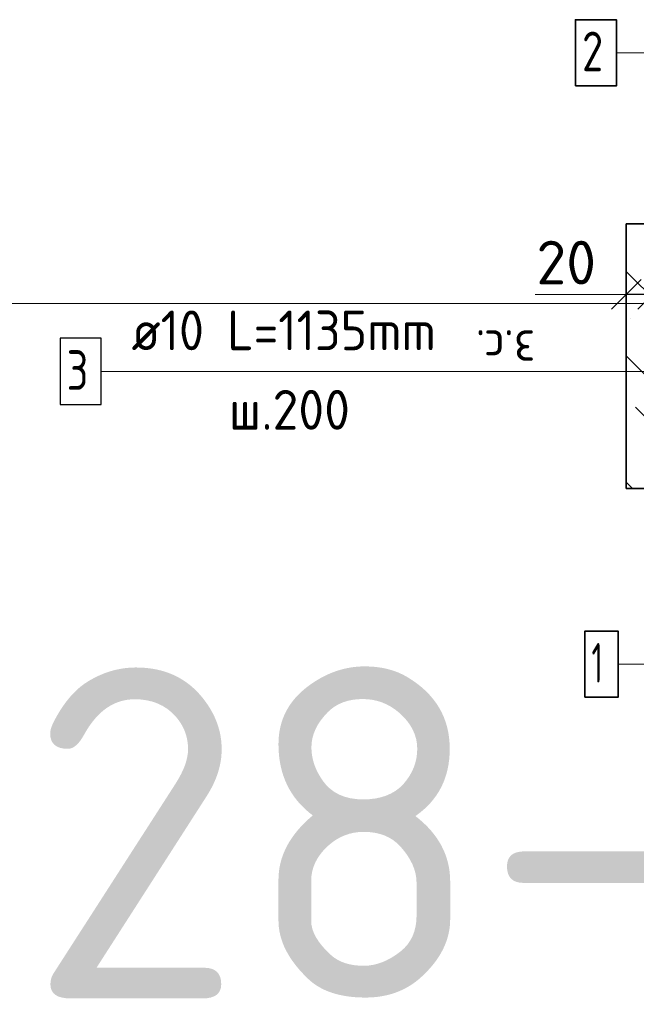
# Model space of a CAD drawing. Header units: metres. Extents: x -38 to 107, y -15 to 21.
# Tile 127 of 167: x 71.709 to 72.175, y 7.942 to 8.686. Entities that reach past the tile are written whole.
import ezdxf

# ---------------------------------------------------------------- set-up
doc = ezdxf.new("R2010")
doc.units = ezdxf.units.M
doc.header["$PDMODE"] = 65
for name, color, linetype, lineweight in [('XR$3$Арм. стержнями верхней зоны', 180, 'Continuous', 35), ('XR$3$Арм. стержнями нижней зоны', 180, 'Continuous', 35), ('XR$3$Арм.стержн. Арматура края', 96, 'Continuous', 35), ('XR$3$Размерная линия_ общее', 7, 'Continuous', 13), ('XR$4$Текст_ примечание', 7, 'Continuous', 13), ('XR$5$Арм. стержнями верхней зоны', 180, 'Continuous', 35), ('XR$5$Арм. стержнями нижней зоны', 180, 'Continuous', 35), ('XR$5$Арм.стержн. Арматура края', 96, 'Continuous', 35), ('XR$5$Размерная линия_ общее', 7, 'Continuous', 13)]:
    doc.layers.add(name, color=color, linetype=linetype, lineweight=lineweight)
doc.styles.add('ISOCPEUR', font='txt')
doc.dimstyles.new('DIMSTYLE_11', dxfattribs={"dimtxt": 0.033, "dimasz": 0.0375, "dimexe": 0, "dimexo": 0, "dimgap": 0.0165, "dimtad": 2, "dimdec": 0, "dimlfac": 1000, "dimrnd": 1, "dimzin": 12, "dimdsep": 46, "dimtxsty": 'ISOCPEUR', "dimblk1": 'ALL_ML_STRICH', "dimblk2": 'ALL_ML_STRICH', "dimsah": 1, "dimcen": 0, "dimclrd": 7, "dimclre": 256, "dimclrt": 7, "dimadec": 0, "dimazin": 0, "dimtfac": 1, "dimtdec": 0, "dimtix": 1, "dimtmove": 2, "dimatfit": 3, "dimfxl": 0, "dimtvp": 1.2, "dimtzin": 0, "dimlwd": 0, "dimlwe": -3, "dimarcsym": 0})
pattern_1 = [(135, (0, 0), (-0.031819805, -0.031819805), [0.4, -0.05, 0, -0.05]), (135, (-0.01591, -0.01591), (-0.031819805, -0.031819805), [0.8, -0.1, 0.1, -0.1])]

# ---------------------------------------------------------------- blocks, each defined once
blk = doc.blocks.new('ALL_ML_STRICH')
at = {"color": 0, "linetype": 'ByBlock', "lineweight": -2}
for p, q in [((0, -0.5), (0, 0.5)), ((-0.3, -0.3), (0.3, 0.3)), ((-1, 0), (0.5, 0))]:
    blk.add_line(p, q, dxfattribs=at)
blk = doc.blocks.new('*D140')
at = {"layer": 'DEFPOINTS', "color": 7, "linetype": 'Continuous', "lineweight": 13, "transparency": 33554687}
for p in [(72.1875, 8.47857), (72.1875, 8.44358), (72.1675, 8.43858)]:
    blk.add_point(p, dxfattribs=at)
at = {"layer": 'XR$3$Размерная линия_ общее', "color": 253, "linetype": 'Continuous', "lineweight": -2, "true_color": 0xa0a0a0, "transparency": 33554687}
for p, q in [((72.1675, 8.45858), (72.1675, 8.47857)), ((72.1875, 8.46358), (72.1875, 8.47857))]:
    blk.add_line(p, q, dxfattribs=at)
at = {"layer": 'XR$3$Размерная линия_ общее', "color": 7, "linetype": 'Continuous', "lineweight": -2, "transparency": 33554687}
blk.add_line((72.1875, 8.47857), (72.1675, 8.47857), dxfattribs=at)
at = {"layer": 'XR$3$Размерная линия_ общее', "color": 7, "linetype": 'Continuous', "lineweight": 13, "transparency": 33554687, "xscale": 0.0375, "yscale": 0.0375, "zscale": 0.0375}
for p, rotation in [((72.1675, 8.47857), 180), ((72.1875, 8.47857), 360)]:
    blk.add_blockref('ALL_ML_STRICH', p, dxfattribs=dict(at, rotation=rotation))
at = {"layer": 'XR$3$Размерная линия_ общее', "color": 7, "linetype": 'Continuous', "lineweight": 13, "transparency": 33554687, "insert": (72.12208, 8.50257), "char_height": 0.033, "width": 0.066, "attachment_point": 5, "style": 'ISOCPEUR'}
blk.add_mtext('\\A1;{20}', dxfattribs=at)
at = {"layer": 'XR$3$Размерная линия_ общее', "color": 7, "linetype": 'Continuous', "lineweight": 13, "transparency": 33554687, "insert": (72.09879, 8.42451), "char_height": 0.027, "width": 0.00135, "attachment_point": 1, "rotation": 180, "line_spacing_factor": 0.60241, "style": 'ISOCPEUR'}
blk.add_mtext('з.с.', dxfattribs=at)
blk = doc.blocks.new('*D810')
at = {"layer": 'DEFPOINTS', "color": 7, "linetype": 'Continuous', "lineweight": 13, "transparency": 33554687}
for p in [(72.1875, 8.47857), (72.1875, 8.44358), (72.1675, 8.43858)]:
    blk.add_point(p, dxfattribs=at)
at = {"layer": 'XR$5$Размерная линия_ общее', "color": 253, "linetype": 'Continuous', "lineweight": -2, "true_color": 0xa0a0a0, "transparency": 33554687}
for p, q in [((72.1675, 8.45858), (72.1675, 8.47857)), ((72.1875, 8.46358), (72.1875, 8.47857))]:
    blk.add_line(p, q, dxfattribs=at)
at = {"layer": 'XR$5$Размерная линия_ общее', "color": 7, "linetype": 'Continuous', "lineweight": -2, "transparency": 33554687}
blk.add_line((72.1875, 8.47857), (72.1675, 8.47857), dxfattribs=at)
at = {"layer": 'XR$5$Размерная линия_ общее', "color": 7, "linetype": 'Continuous', "lineweight": 13, "transparency": 33554687, "xscale": 0.0375, "yscale": 0.0375, "zscale": 0.0375}
for p, rotation in [((72.1675, 8.47857), 180), ((72.1875, 8.47857), 360)]:
    blk.add_blockref('ALL_ML_STRICH', p, dxfattribs=dict(at, rotation=rotation))
at = {"layer": 'XR$5$Размерная линия_ общее', "color": 7, "linetype": 'Continuous', "lineweight": 13, "transparency": 33554687, "insert": (72.12208, 8.50257), "char_height": 0.033, "width": 0.066, "attachment_point": 5, "style": 'ISOCPEUR'}
blk.add_mtext('\\A1;{20}', dxfattribs=at)
at = {"layer": 'XR$5$Размерная линия_ общее', "color": 7, "linetype": 'Continuous', "lineweight": 13, "transparency": 33554687, "insert": (72.09879, 8.42451), "char_height": 0.027, "width": 0.00135, "attachment_point": 1, "rotation": 180, "line_spacing_factor": 0.60241, "style": 'ISOCPEUR'}
blk.add_mtext('з.с.', dxfattribs=at)

msp = doc.modelspace()

# ---------------------------------------------------------------- hatches: boundary and pattern name
at = {"linetype": 'Continuous', "lineweight": 13, "transparency": 33554687}
h = msp.add_hatch(dxfattribs=at)
h.set_pattern_fill('__________540', scale=0.015, style=0, pattern_type=2)
h.set_pattern_definition(pattern_1)
h.paths.add_polyline_path([(72.1675, 8.53188), (72.1675, 8.33188), (72.75595, 8.33188), (72.75595, 8.53188)], flags=0)
h = msp.add_hatch(dxfattribs=at)
h.set_pattern_fill('__________540', scale=0.015, style=0, pattern_type=2)
h.set_pattern_definition(pattern_1)
h.paths.add_polyline_path([(72.1675, 8.53188), (72.1675, 8.33188), (72.75595, 8.33188), (72.75595, 8.53188)], flags=0)

# ---------------------------------------------------------------- linework, layer by layer
at = {"color": 7, "linetype": 'Continuous', "lineweight": 35, "transparency": 33554687}
for p, q in [((72.1675, 8.53188), (72.1675, 8.33188)), ((72.75595, 8.53188), (72.1675, 8.53188)), ((72.1675, 8.53188), (72.1675, 8.33188)), ((72.75595, 8.53188), (72.1675, 8.53188)), ((72.1675, 8.33188), (72.75595, 8.33188)), ((72.1675, 8.33188), (72.75595, 8.33188))]:
    msp.add_line(p, q, dxfattribs=at)
at = {"color": 7, "linetype": 'Continuous', "lineweight": 13, "transparency": 33554687}
msp.add_line((72.1675, 8.47857), (72.0985, 8.47857), dxfattribs=at)
msp.add_line((72.1675, 8.47857), (72.0985, 8.47857), dxfattribs=at)
at = {"layer": 'XR$3$Арм. стержнями верхней зоны', "color": 7, "linetype": 'Continuous', "lineweight": 13, "transparency": 33554687}
msp.add_line((72.16001, 8.66104), (72.38601, 8.66104), dxfattribs=at)
at = {"layer": 'XR$3$Арм. стержнями верхней зоны', "color": 7, "linetype": 'Continuous', "lineweight": 35, "transparency": 33554687}
msp.add_lwpolyline([(72.12901, 8.63604), (72.16001, 8.63604), (72.16001, 8.68604), (72.12901, 8.68604), (72.12901, 8.63604)], dxfattribs=at)
at = {"layer": 'XR$3$Арм. стержнями нижней зоны', "color": 7, "linetype": 'Continuous', "lineweight": 13, "transparency": 33554687}
msp.add_line((72.16123, 8.19921), (72.38723, 8.19921), dxfattribs=at)
at = {"layer": 'XR$3$Арм. стержнями нижней зоны', "color": 7, "linetype": 'Continuous', "lineweight": 35, "transparency": 33554687}
msp.add_lwpolyline([(72.13623, 8.17421), (72.16123, 8.17421), (72.16123, 8.22421), (72.13623, 8.22421), (72.13623, 8.17421)], dxfattribs=at)
at = {"layer": 'XR$3$Арм.стержн. Арматура края', "color": 7, "linetype": 'Continuous', "lineweight": 13, "transparency": 33554687}
for p, q in [((71.77057, 8.42035), (72.08057, 8.42035)), ((72.08057, 8.42035), (72.1925, 8.42035))]:
    msp.add_line(p, q, dxfattribs=at)
at = {"layer": 'XR$3$Арм.стержн. Арматура края', "color": 7, "linetype": 'Continuous', "lineweight": 25, "transparency": 33554687}
msp.add_lwpolyline([(71.73957, 8.39535), (71.77057, 8.39535), (71.77057, 8.44535), (71.73957, 8.44535), (71.73957, 8.39535)], dxfattribs=at)
at = {"layer": 'XR$4$Текст_ примечание', "color": 7, "linetype": 'Continuous', "lineweight": 13, "transparency": 33554687}
msp.add_line((86.41979, 8.47171), (67.91979, 8.47171), dxfattribs=at)
at = {"layer": 'XR$5$Арм. стержнями верхней зоны', "color": 7, "linetype": 'Continuous', "lineweight": 13, "transparency": 33554687}
msp.add_line((72.16001, 8.66104), (72.38601, 8.66104), dxfattribs=at)
at = {"layer": 'XR$5$Арм. стержнями верхней зоны', "color": 7, "linetype": 'Continuous', "lineweight": 35, "transparency": 33554687}
msp.add_lwpolyline([(72.12901, 8.63604), (72.16001, 8.63604), (72.16001, 8.68604), (72.12901, 8.68604), (72.12901, 8.63604)], dxfattribs=at)
at = {"layer": 'XR$5$Арм. стержнями нижней зоны', "color": 7, "linetype": 'Continuous', "lineweight": 13, "transparency": 33554687}
msp.add_line((72.16123, 8.19921), (72.38723, 8.19921), dxfattribs=at)
at = {"layer": 'XR$5$Арм. стержнями нижней зоны', "color": 7, "linetype": 'Continuous', "lineweight": 35, "transparency": 33554687}
msp.add_lwpolyline([(72.13623, 8.17421), (72.16123, 8.17421), (72.16123, 8.22421), (72.13623, 8.22421), (72.13623, 8.17421)], dxfattribs=at)
at = {"layer": 'XR$5$Арм.стержн. Арматура края', "color": 7, "linetype": 'Continuous', "lineweight": 13, "transparency": 33554687}
for p, q in [((71.77057, 8.42035), (72.08057, 8.42035)), ((72.08057, 8.42035), (72.1925, 8.42035))]:
    msp.add_line(p, q, dxfattribs=at)
at = {"layer": 'XR$5$Арм.стержн. Арматура края', "color": 7, "linetype": 'Continuous', "lineweight": 25, "transparency": 33554687}
msp.add_lwpolyline([(71.73957, 8.39535), (71.77057, 8.39535), (71.77057, 8.44535), (71.73957, 8.44535), (71.73957, 8.39535)], dxfattribs=at)

# ---------------------------------------------------------------- texts
at = {"layer": 'XR$3$Арм. стержнями верхней зоны', "color": 7, "linetype": 'Continuous', "lineweight": 25, "transparency": 33554687, "insert": (72.13401, 8.64704), "char_height": 0.03, "width": 0.0326407, "attachment_point": 7, "style": 'ISOCPEUR'}
msp.add_mtext('\\W0.78;2', dxfattribs=at)
at = {"layer": 'XR$3$Арм. стержнями нижней зоны', "color": 7, "linetype": 'Continuous', "lineweight": 25, "transparency": 33554687, "insert": (72.14123, 8.18521), "char_height": 0.03, "width": 0.0233333, "attachment_point": 7, "style": 'ISOCPEUR'}
msp.add_mtext('\\W0.56;1', dxfattribs=at)
at = {"layer": 'XR$3$Арм.стержн. Арматура края', "color": 7, "linetype": 'Continuous', "lineweight": 25, "transparency": 33554687, "char_height": 0.03, "attachment_point": 7, "style": 'ISOCPEUR'}
for s, insert, width in [('\\W0.92;ø10 L=1135mm ', (71.79357, 8.43635), 0.2806692), ('\\W0.78;3', (71.74457, 8.40635), 0.0326407), ('\\W0.95;ш.200 ', (71.86707, 8.37635), 0.1311996)]:
    msp.add_mtext(s, dxfattribs=dict(at, insert=insert, width=width))
at = {"layer": 'XR$4$Текст_ примечание', "color": 7, "linetype": 'Continuous', "lineweight": 35, "transparency": 33554687, "insert": (70.35063, 7.94671), "char_height": 0.25, "width": 2.7437149, "attachment_point": 7, "style": 'ISOCPEUR'}
msp.add_mtext('\\W0.96;ГОСТ 34028-2016', dxfattribs=at)
at = {"layer": 'XR$5$Арм. стержнями верхней зоны', "color": 7, "linetype": 'Continuous', "lineweight": 25, "transparency": 33554687, "insert": (72.13401, 8.64704), "char_height": 0.03, "width": 0.0326407, "attachment_point": 7, "style": 'ISOCPEUR'}
msp.add_mtext('\\W0.78;2', dxfattribs=at)
at = {"layer": 'XR$5$Арм. стержнями нижней зоны', "color": 7, "linetype": 'Continuous', "lineweight": 25, "transparency": 33554687, "insert": (72.14123, 8.18521), "char_height": 0.03, "width": 0.0233333, "attachment_point": 7, "style": 'ISOCPEUR'}
msp.add_mtext('\\W0.56;1', dxfattribs=at)
at = {"layer": 'XR$5$Арм.стержн. Арматура края', "color": 7, "linetype": 'Continuous', "lineweight": 25, "transparency": 33554687, "char_height": 0.03, "attachment_point": 7, "style": 'ISOCPEUR'}
for s, insert, width in [('\\W0.92;ø10 L=1135mm ', (71.79357, 8.43635), 0.2806692), ('\\W0.78;3', (71.74457, 8.40635), 0.0326407), ('\\W0.95;ш.200 ', (71.86707, 8.37635), 0.1311996)]:
    msp.add_mtext(s, dxfattribs=dict(at, insert=insert, width=width))

# ---------------------------------------------------------------- dimensions: what is measured, and where the dimension line sits
at = {"layer": 'XR$3$Размерная линия_ общее', "color": 7, "linetype": 'Continuous', "lineweight": 13, "transparency": 33554687}
dim = msp.add_linear_dim(base=(72.1675, 8.47857), p1=(72.1875, 8.46358), p2=(72.1675, 8.45858), angle=180, text='<>\\Xз.с.', dimstyle='DIMSTYLE_11', override={"dimpost": '<>', "dimclrd": 7, "dimclre": 253, "dimclrt": 7, "dimlwd": 0, "dimlwe": 65533}, dxfattribs=at)
dim.commit()
dim.dimension.update_dxf_attribs({"geometry": '*D140', "text_midpoint": (72.12208, 8.50257), "dimtype": 160})
at = {"layer": 'XR$5$Размерная линия_ общее', "color": 7, "linetype": 'Continuous', "lineweight": 13, "transparency": 33554687}
dim = msp.add_linear_dim(base=(72.1675, 8.47857), p1=(72.1875, 8.46358), p2=(72.1675, 8.45858), angle=180, text='<>\\Xз.с.', dimstyle='DIMSTYLE_11', override={"dimpost": '<>', "dimclrd": 7, "dimclre": 253, "dimclrt": 7, "dimlwd": 0, "dimlwe": 65533}, dxfattribs=at)
dim.commit()
dim.dimension.update_dxf_attribs({"geometry": '*D810', "text_midpoint": (72.12208, 8.50257), "dimtype": 160})

doc.saveas('drawing.dxf')
